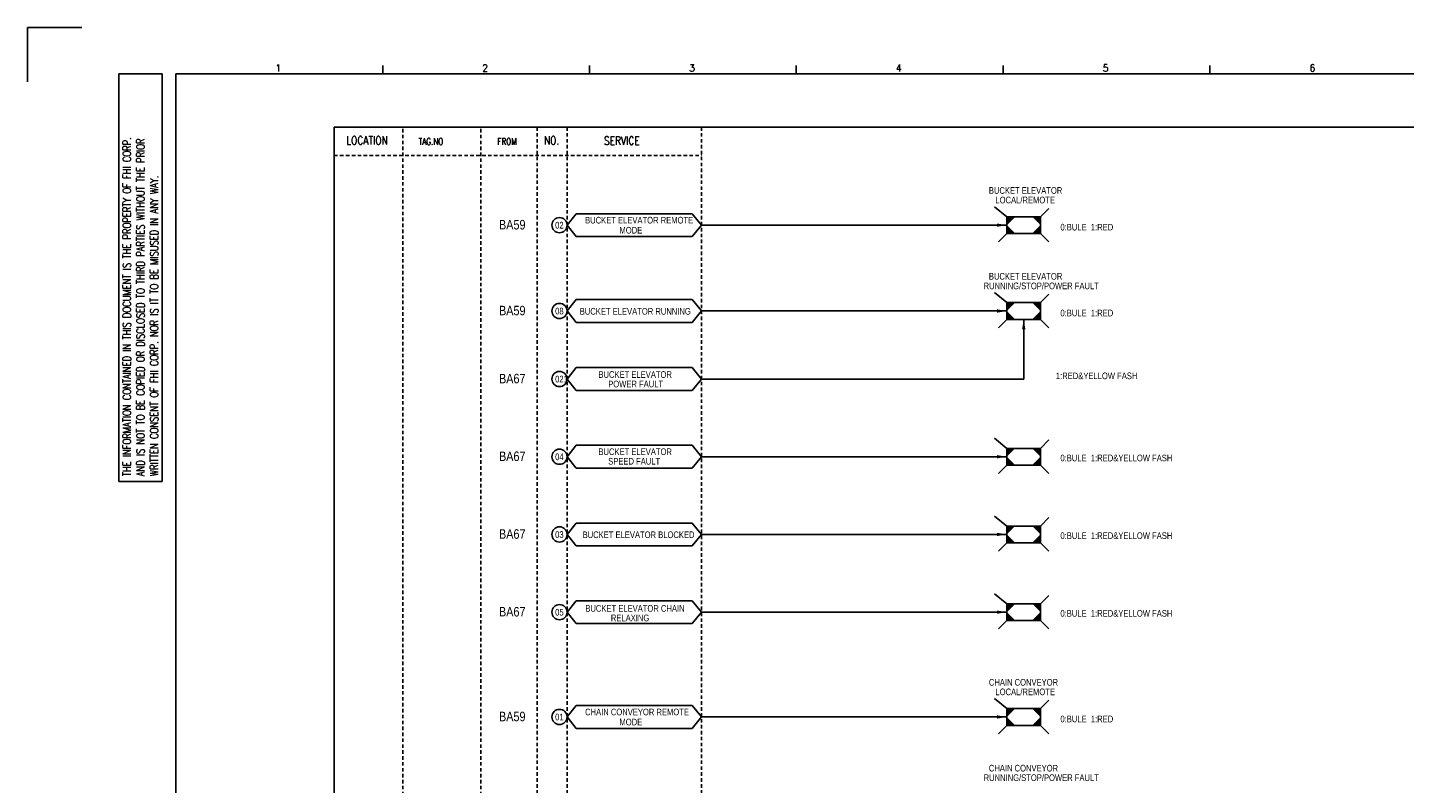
# Model space of a CAD drawing. Extents: x 3147 to 4113, y -124 to 559.
# Tile 2 of 4: x 3147 to 3728, y 239 to 559. Entities that reach past the tile are written whole.
import ezdxf
from ezdxf.enums import TextEntityAlignment as Align

# ---------------------------------------------------------------- set-up
doc = ezdxf.new("R2010")
doc.units = 0
doc.header["$MEASUREMENT"] = 0
doc.linetypes.add('HIDDEN', pattern=[4, 1.5, -1, 1.5])
doc.layers.get('0').update_dxf_attribs({"linetype": 'CONTINUOUS'})
doc.layers.get('Defpoints').update_dxf_attribs({"linetype": 'CONTINUOUS'})
for name, color, linetype in [('CON', 4, 'CONTINUOUS'), ('DIM', 3, 'CONTINUOUS'), ('HID', 2, 'HIDDEN'), ('圖框CON', 4, 'CONTINUOUS'), ('框線', 6, 'CONTINUOUS')]:
    doc.layers.add(name, color=color, linetype=linetype)
doc.styles.add('DAYUKP', font='complex', dxfattribs={"bigfont": 'DAYUKP.SHX'})
doc.styles.add('ROMANS', font='romans', dxfattribs={"width": 0.8})
doc.styles.add('style3', font='ARIALN.TTF')

# ---------------------------------------------------------------- blocks, each defined once
blk = doc.blocks.new('LEADER')
at = {"layer": 'CON'}
blk.add_solid([(0.85, -0.57), (0.85, -1.57), (3.85, -1.07)], dxfattribs=at)
blk = doc.blocks.new('1')
at = {"layer": 'Defpoints'}
blk.add_lwpolyline([(1268.99, 689.33), (1246.02, 689.33), (1246.02, 666.36)], dxfattribs=at)
at = {"layer": '圖框CON'}
for p, q in [((1284.5, 669.81), (1302.87, 669.81)), ((1284.5, 497.52), (1284.5, 669.81)), ((1302.87, 497.52), (1302.87, 669.81)), ((1395.91, 669.85), (1395.91, 673.29)), ((1483.2, 669.85), (1483.2, 673.29)), ((1570.49, 669.85), (1570.49, 673.29)), ((1657.78, 669.85), (1657.78, 673.29)), ((1745.08, 669.85), (1745.08, 673.29)), ((1284.5, 497.52), (1302.87, 497.52))]:
    blk.add_line(p, q, dxfattribs=at)
at = {"layer": '框線'}
for p, q in [((1308.62, 669.81), (1308.62, 26.6)), ((2181.53, 669.81), (1308.62, 669.81))]:
    blk.add_line(p, q, dxfattribs=at)
at = {"style": 'DAYUKP'}
for s, p in [('1', (1350.64, 670.78)), ('2', (1437.93, 670.78)), ('3', (1525.22, 670.78)), ('4', (1612.51, 670.78)), ('5', (1699.8, 670.78)), ('6', (1787.1, 670.78))]:
    blk.add_text(s, height=2.87, dxfattribs=at).set_placement(p)
at = {"layer": 'DIM', "style": 'ROMANS', "width": 0.75}
for s, p in [('THE INFORMATION CONTAINED IN THIS DOCUMENT IS THE PROPERTY OF FHI CORP.', (1287.94, 499.82)), ('AND IS NOT TO BE COPIED OR DISCLOSED TO THIRD PARTIES WITHOUT THE PRIOR', (1293.68, 499.82)), ('WRITTEN CONSENT OF FHI CORP. NOR IS IT TO BE MISUSED IN ANY WAY.', (1299.43, 499.82))]:
    blk.add_text(s, height=3.4457, rotation=90, dxfattribs=at).set_placement(p, align=Align.MIDDLE_LEFT)

msp = doc.modelspace()

# ---------------------------------------------------------------- linework, layer by layer
at = {"layer": 'CON', "color": 6}
for p, q in [((3560.17, 478.67), (3554.93, 482.9)), ((3374.53, 475.13), (3378.43, 479.95)), ((3427.33, 479.95), (3378.43, 479.95)), ((3431.23, 475.13), (3427.33, 479.95)), ((3560.17, 478.67), (3560.17, 471.59)), ((3574.35, 478.67), (3560.17, 478.67)), ((3574.35, 478.67), (3577.89, 482.22)), ((3574.35, 471.59), (3574.35, 478.67)), ((3374.53, 475.13), (3378.43, 470.31)), ((3431.23, 475.13), (3427.33, 470.31)), ((3560.17, 471.59), (3556.63, 468.04)), ((3560.17, 471.59), (3574.35, 471.59)), ((3574.35, 471.59), (3577.89, 468.04)), ((3378.43, 470.31), (3427.33, 470.31)), ((3374.53, 438.86), (3378.43, 443.68)), ((3427.33, 443.68), (3378.43, 443.68)), ((3431.23, 438.86), (3427.33, 443.68)), ((3560.17, 442.41), (3554.93, 446.63)), ((3574.35, 442.41), (3560.17, 442.41)), ((3560.17, 442.41), (3560.17, 435.32)), ((3574.35, 442.41), (3577.89, 445.95)), ((3574.35, 435.32), (3574.35, 442.41)), ((3374.53, 438.86), (3378.43, 434.05)), ((3431.23, 438.86), (3427.33, 434.05)), ((3378.43, 434.05), (3427.33, 434.05)), ((3560.17, 435.32), (3556.63, 431.78)), ((3560.17, 435.32), (3574.35, 435.32)), ((3574.35, 435.32), (3577.89, 431.78)), ((3374.53, 410.12), (3378.43, 414.94)), ((3427.33, 414.94), (3378.43, 414.94)), ((3431.23, 410.12), (3427.33, 414.94)), ((3374.53, 410.12), (3378.43, 405.3)), ((3431.23, 410.12), (3427.33, 405.3)), ((3378.43, 405.3), (3427.33, 405.3)), ((3560.17, 380.84), (3554.93, 385.07)), ((3574.35, 380.84), (3577.89, 384.39)), ((3374.53, 377.3), (3378.43, 382.11)), ((3427.33, 382.11), (3378.43, 382.11)), ((3431.23, 377.3), (3427.33, 382.11)), ((3560.17, 380.84), (3560.17, 373.75)), ((3574.35, 380.84), (3560.17, 380.84)), ((3574.35, 373.75), (3574.35, 380.84)), ((3374.53, 377.3), (3378.43, 372.48)), ((3378.43, 372.48), (3427.33, 372.48)), ((3431.23, 377.3), (3427.33, 372.48)), ((3560.17, 373.75), (3556.63, 370.21)), ((3560.17, 373.75), (3574.35, 373.75)), ((3574.35, 373.75), (3577.89, 370.21)), ((3374.53, 344.47), (3378.43, 349.29)), ((3427.33, 349.29), (3378.43, 349.29)), ((3431.23, 344.47), (3427.33, 349.29)), ((3560.17, 348.02), (3554.93, 352.24)), ((3574.35, 348.02), (3577.89, 351.56)), ((3374.53, 344.47), (3378.43, 339.66)), ((3431.23, 344.47), (3427.33, 339.66)), ((3560.17, 348.02), (3560.17, 340.93)), ((3574.35, 348.02), (3560.17, 348.02)), ((3574.35, 340.93), (3574.35, 348.02)), ((3378.43, 339.66), (3427.33, 339.66)), ((3560.17, 340.93), (3556.63, 337.39)), ((3560.17, 340.93), (3574.35, 340.93)), ((3574.35, 340.93), (3577.89, 337.39)), ((3374.53, 311.65), (3378.43, 316.47)), ((3427.33, 316.47), (3378.43, 316.47)), ((3431.23, 311.65), (3427.33, 316.47)), ((3560.17, 315.2), (3554.93, 319.42)), ((3560.17, 315.2), (3560.17, 308.11)), ((3574.35, 315.2), (3560.17, 315.2)), ((3574.35, 315.2), (3577.89, 318.74)), ((3574.35, 308.11), (3574.35, 315.2)), ((3374.53, 311.65), (3378.43, 306.84)), ((3431.23, 311.65), (3427.33, 306.84)), ((3560.17, 308.11), (3556.63, 304.56)), ((3560.17, 308.11), (3574.35, 308.11)), ((3574.35, 308.11), (3577.89, 304.56)), ((3378.43, 306.84), (3427.33, 306.84)), ((3560.17, 270.92), (3554.93, 275.15)), ((3574.35, 270.92), (3577.89, 274.46)), ((3374.53, 267.38), (3378.43, 272.19)), ((3374.53, 267.38), (3378.43, 262.56)), ((3427.33, 272.19), (3378.43, 272.19)), ((3431.23, 267.38), (3427.33, 272.19)), ((3431.23, 267.38), (3427.33, 262.56)), ((3574.35, 270.92), (3560.17, 270.92)), ((3560.17, 270.92), (3560.17, 263.83)), ((3574.35, 263.83), (3574.35, 270.92)), ((3378.43, 262.56), (3427.33, 262.56)), ((3560.17, 263.83), (3556.63, 260.29)), ((3560.17, 263.83), (3574.35, 263.83)), ((3574.35, 263.83), (3577.89, 260.29))]:
    msp.add_line(p, q, dxfattribs=at)
at = {"layer": 'CON'}
for p, q in [((3431.23, 475.13), (3560.17, 475.13)), ((3431.23, 438.86), (3560.17, 438.86)), ((3567.26, 435.32), (3567.26, 410.12)), ((3431.23, 410.12), (3567.26, 410.12)), ((3431.23, 377.3), (3560.17, 377.3)), ((3431.23, 344.47), (3560.17, 344.47)), ((3431.23, 311.65), (3560.17, 311.65)), ((3431.23, 267.38), (3560.17, 267.38))]:
    msp.add_line(p, q, dxfattribs=at)
msp.add_lwpolyline([(3276.18, 516.5), (3990.18, 516.5), (3990.18, 16.7), (3276.18, 16.7)], close=True, dxfattribs=at)
for centre in [(3371.32, 475.13), (3371.32, 438.86), (3371.32, 410.12), (3371.32, 377.3), (3371.32, 344.47), (3371.32, 311.65), (3371.32, 267.38)]:
    msp.add_circle(centre, 3.21, dxfattribs=at)
at = {"layer": 'CON', "color": 6}
for points in [[(3560.17, 475.13), (3560.17, 478.67), (3563.72, 478.67)], [(3574.35, 475.13), (3574.35, 478.67), (3570.8, 478.67)], [(3563.72, 471.59), (3560.17, 471.59), (3560.17, 475.13)], [(3570.8, 471.59), (3574.35, 471.59), (3574.35, 475.13)], [(3560.17, 438.86), (3560.17, 442.41), (3563.72, 442.41)], [(3574.35, 438.86), (3574.35, 442.41), (3570.8, 442.41)], [(3563.72, 435.32), (3560.17, 435.32), (3560.17, 438.86)], [(3570.8, 435.32), (3574.35, 435.32), (3574.35, 438.86)], [(3560.17, 377.3), (3560.17, 380.84), (3563.72, 380.84)], [(3574.35, 377.3), (3574.35, 380.84), (3570.8, 380.84)], [(3563.72, 373.75), (3560.17, 373.75), (3560.17, 377.3)], [(3570.8, 373.75), (3574.35, 373.75), (3574.35, 377.3)], [(3560.17, 344.47), (3560.17, 348.02), (3563.72, 348.02)], [(3563.72, 340.93), (3560.17, 340.93), (3560.17, 344.47)], [(3574.35, 344.47), (3574.35, 348.02), (3570.8, 348.02)], [(3570.8, 340.93), (3574.35, 340.93), (3574.35, 344.47)], [(3560.17, 311.65), (3560.17, 315.2), (3563.72, 315.2)], [(3574.35, 311.65), (3574.35, 315.2), (3570.8, 315.2)], [(3563.72, 308.11), (3560.17, 308.11), (3560.17, 311.65)], [(3570.8, 308.11), (3574.35, 308.11), (3574.35, 311.65)], [(3560.17, 267.38), (3560.17, 270.92), (3563.72, 270.92)], [(3563.72, 263.83), (3560.17, 263.83), (3560.17, 267.38)], [(3574.35, 267.38), (3574.35, 270.92), (3570.8, 270.92)], [(3570.8, 263.83), (3574.35, 263.83), (3574.35, 267.38)]]:
    msp.add_solid(points, dxfattribs=at)
at = {"layer": 'HID'}
for p, q in [((3305.23, 515.8), (3305.23, 16.7)), ((3338.15, 515.8), (3338.15, 16.7)), ((3361.87, 516.5), (3361.87, 16.68)), ((3374.53, 516.5), (3374.53, 16.68)), ((3431.23, 516.5), (3431.23, 16.7)), ((3276.18, 504.6), (3431.23, 504.6))]:
    msp.add_line(p, q, dxfattribs=at)

# ---------------------------------------------------------------- block references
msp.add_blockref('1', (1900.8, -130.73))
at = {"layer": 'CON', "xscale": 1.4, "yscale": 1.4, "zscale": 1.4}
for p in [(3554.78, 476.62), (3554.78, 440.35), (3554.78, 378.79), (3554.78, 345.97), (3554.78, 313.14), (3554.78, 268.87)]:
    msp.add_blockref('LEADER', p, dxfattribs=at)
at = {"layer": 'CON', "xscale": 1.4, "yscale": 1.4, "zscale": 1.4, "rotation": 90}
msp.add_blockref('LEADER', (3565.77, 429.93), dxfattribs=at)

# ---------------------------------------------------------------- texts
at = {"layer": 'CON', "style": 'ROMANS', "width": 0.8}
for s, p in [('LOCATION', (3290.11, 510.9)), ('NO.', (3368, 510.9)), ('SERVICE', (3397.65, 510.82))]:
    msp.add_text(s, height=3.5, dxfattribs=at).set_placement(p, align=Align.MIDDLE)
for s, p in [('TAG.NO', (3311.84, 508.24)), ('FROM', (3345.1, 508.24))]:
    msp.add_text(s, height=2.8, dxfattribs=at).set_placement(p, align=Align.BOTTOM_LEFT)
at = {"layer": 'CON', "style": 'style3'}
for s, p in [('BUCKET ELEVATOR', (3552.56, 487.53)), ('LOCAL/REMOTE', (3555.34, 483.49)), ('02', (3369.51, 472.85)), ('BUCKET ELEVATOR REMOTE', (3382.15, 474.98)), ('MODE', (3396.64, 470.73)), ('0:BULE  1:RED', (3582.78, 472.03)), ('BUCKET ELEVATOR', (3552.56, 451.26)), ('RUNNING/STOP/POWER FAULT', (3550.35, 447.22)), ('08', (3369.51, 436.58)), ('BUCKET ELEVATOR RUNNING', (3379.9, 436.48)), ('0:BULE  1:RED', (3582.78, 435.76)), ('BUCKET ELEVATOR', (3387.78, 409.78)), ('  1:RED&YELLOW FASH', (3579.07, 409.22)), ('021', (3369.51, 407.84)), ('POWER FAULT', (3391.9, 405.77)), ('04', (3369.51, 375.02)), ('BUCKET ELEVATOR', (3387.78, 377.16)), ('0:BULE  1:RED&YELLOW FASH', (3582.78, 374.53)), ('SPEED FAULT', (3391.9, 373.15)), ('03', (3369.51, 342.19)), ('BUCKET ELEVATOR BLOCKED', (3381.09, 342.09)), ('0:BULE  1:RED&YELLOW FASH', (3582.78, 341.71)), ('BUCKET ELEVATOR CHAIN', (3382.25, 311)), ('05', (3369.51, 309.37)), ('RELAXING', (3393.02, 306.96)), ('0:BULE  1:RED&YELLOW FASH', (3582.78, 308.89)), ('CHAIN CONVEYOR', (3552.56, 279.77)), ('LOCAL/REMOTE', (3555.34, 275.73)), ('01', (3369.51, 265.1)), ('CHAIN CONVEYOR REMOTE', (3382.15, 267.23)), ('0:BULE  1:RED', (3582.78, 264.28)), ('MODE', (3396.64, 262.97)), ('CHAIN CONVEYOR', (3552.56, 243.5)), ('RUNNING/STOP/POWER FAULT', (3550.35, 239.47))]:
    msp.add_text(s, height=2.8, dxfattribs=at).set_placement(p, align=Align.BOTTOM_LEFT)
for s, p in [('BA59', (3345.79, 475.31)), ('BA59', (3345.79, 439.04)), ('BA67', (3345.79, 410.3)), ('BA67', (3345.79, 377.48)), ('BA67', (3345.79, 344.65)), ('BA67', (3345.79, 311.83)), ('BA59', (3345.79, 267.56))]:
    msp.add_text(s, height=4, dxfattribs=at).set_placement(p, align=Align.MIDDLE_LEFT)

doc.saveas('drawing.dxf')
